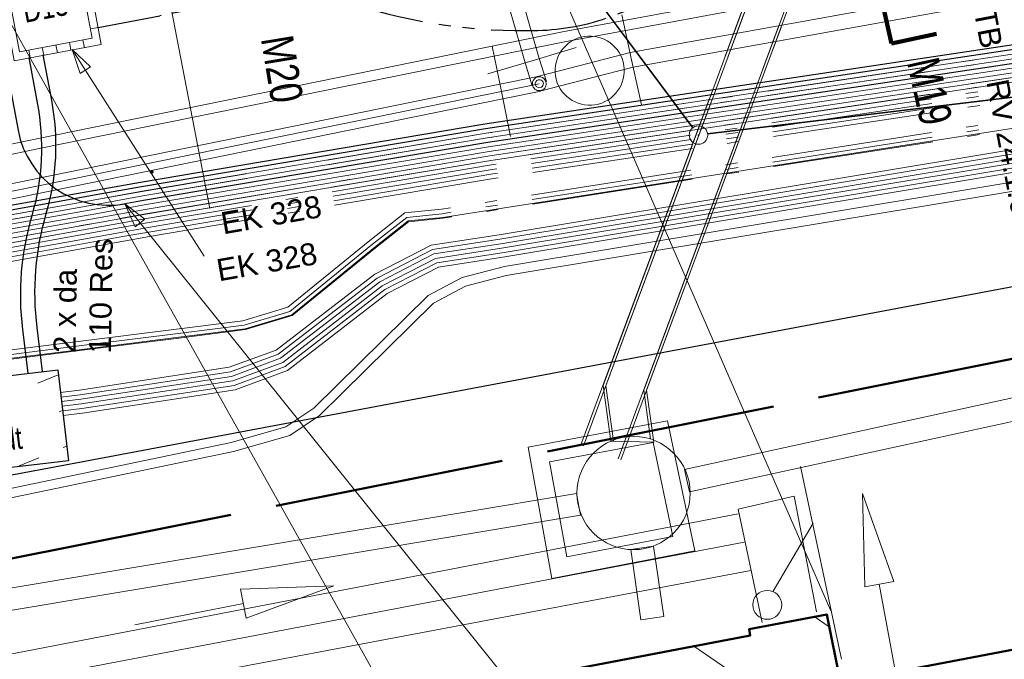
# Model space of a CAD drawing. Extents: x 3503739 to 3504470, y 5375172 to 5375561.
# Tile 78 of 142: x 3504199 to 3504210, y 5375381 to 5375388. Entities that reach past the tile are written whole.
import ezdxf

# ---------------------------------------------------------------- set-up
doc = ezdxf.new("R2010")
doc.units = 0
doc.header["$MEASUREMENT"] = 0
for name, pattern in [('139', [80, 25, -5, 5, -5, 5, -5, 25, -5]), ('202', [2.64, 1.75, -0.38, 0.13, -0.38]), ('211', [5, 3.75, -1.25]), ('237', [1.5, 0.75, -0.18, 0.13, -0.13, 0.13, -0.18]), ('33', [12, 4, -8]), ('38', [5.5, 4, -0.5, 0.5, -0.5]), ('4', [6, 2.5, -0.5, 2.5, -0.5])]:
    doc.linetypes.add(name, pattern=pattern)
for name, color, linetype in [('$_LISY_$_TMP', 7, 'Continuous'), ('1WB_LICHT_KSR', 7, 'Continuous'), ('4WB_BESTAND_1_BA', 7, 'Continuous'), ('4WB_DB-KANAL', 7, 'Continuous'), ('4WB_G_LEITUNG', 7, 'Continuous'), ('4WB_KANALISATION', 7, 'Continuous'), ('4WB_ST_SCHACHT', 7, 'Continuous'), ('4WB_WV_ABZWEIG', 7, 'Continuous'), ('4WB_WV_ARMATUR', 7, 'Continuous'), ('4WB_WV_HYDRANT', 7, 'Continuous'), ('4WB_WV_LEITUNG', 7, 'Continuous'), ('4WP_KANCAD', 7, 'Continuous'), ('_4WP_DB_KAB_ABBR', 7, 'Continuous'), ('_4WP_NEUEGRENZE', 7, 'Continuous'), ('_4WP_SCHNITTF_HR', 7, 'Continuous'), ('_4WP_STADT_FTT3', 7, 'Continuous'), ('_4WP_STADT_LSA', 7, 'Continuous'), ('_4WP_STADT_RESER', 7, 'Continuous'), ('_4WP_STADT_SCHAD', 7, 'Continuous'), ('_4WP_STADT_SCHAS', 7, 'Continuous'), ('_4WP_STADT_STROM', 7, 'Continuous'), ('_4WP_T_NET', 7, 'Continuous'), ('K_FLURSTUECKE', 7, 'Continuous'), ('K_GEBAEUDE', 7, 'Continuous'), ('K_GRENZEN', 7, 'Continuous'), ('K_GRENZEN-UNABGE', 7, 'Continuous'), ('PUNKTHOEHENATTDEF', 7, 'Continuous'), ('PUNKTNUMMERNATTDEF', 7, 'Continuous'), ('PUNKTSPEZIFIKATION', 7, 'Continuous'), ('ST_KABELQUERSCHN', 7, 'Continuous'), ('V_GEB_UDE', 7, 'Continuous'), ('V_MAUER-UNTEN', 7, 'Continuous'), ('V_TREPPE', 7, 'Continuous')]:
    doc.layers.add(name, color=color, linetype=linetype)
doc.styles.add('178', font='ARIAL.TTF', dxfattribs={"height": 0.24})
doc.styles.add('219', font='ARIAL.TTF', dxfattribs={"height": 0.24})
doc.styles.add('32', font='TXT', dxfattribs={"width": 0.8, "height": 0.25})
doc.styles.add('350', font='TXT', dxfattribs={"width": 0.8, "height": 0.24})
doc.styles.add('436', font='ARIAL.TTF', dxfattribs={"height": 0.24})
doc.styles.add('437', font='ARIAL.TTF', dxfattribs={"height": 0.24})
doc.styles.add('439', font='TXT', dxfattribs={"width": 0.8, "height": 0.35})

# ---------------------------------------------------------------- blocks, each defined once
blk = doc.blocks.new('_X18')
at = {"color": 7, "linetype": 'Continuous', "lineweight": 9}
for p, q in [((0, 0), (0, 0)), ((1.185, 0.086), (0.965, -0.006)), ((1.231, -0.301), (1.193, -0.317)), ((0.065, -0.379), (0.046, -0.387)), ((1.277, -0.688), (1.239, -0.704)), ((0.111, -0.766), (0.092, -0.774)), ((0.973, -0.815), (0.737, -0.912))]:
    blk.add_line(p, q, dxfattribs=at)
blk = doc.blocks.new('_X29')
at = {"color": 7, "linetype": 'Continuous', "lineweight": 9}
for p, q in [((0, 0), (0, 0)), ((1.185, 0.086), (0.965, -0.006)), ((1.231, -0.301), (1.193, -0.317)), ((0.065, -0.379), (0.046, -0.387)), ((1.277, -0.688), (1.239, -0.704)), ((0.111, -0.766), (0.092, -0.774)), ((0.973, -0.815), (0.737, -0.912))]:
    blk.add_line(p, q, dxfattribs=at)
blk = doc.blocks.new('_X50')
at = {"color": 252, "linetype": 'Continuous', "lineweight": 20}
for p, q in [((30.776, 20.965), (30.937, 20.855)), ((29.47, 20.644), (31.303, 19.396))]:
    blk.add_line(p, q, dxfattribs=at)
blk = doc.blocks.new('PUNKT')
blk.add_point((0, 0))
at = {"layer": 'PUNKTHOEHENATTDEF', "linetype": 'Continuous', "flags": 1}
blk.add_attdef('PUNKTHOEHE', (1, -0.5), '', height=0.8, dxfattribs=at)
at = {"layer": 'PUNKTNUMMERNATTDEF', "linetype": 'Continuous', "flags": 1}
blk.add_attdef('PUNKTNUMMER', (1, 0.5), '', height=0.8, dxfattribs=at)
at = {"layer": 'PUNKTSPEZIFIKATION', "linetype": 'Continuous', "flags": 1}
blk.add_attdef('PUNKTSPEZIFIKATION', (1, -1.5), '', height=0.8, dxfattribs=at)
blk = doc.blocks.new('1SWT-BESTAND')
at = {"color": 7, "linetype": 'Continuous', "lineweight": 9}
blk.add_lwpolyline([(0, 0), (1.458, 0.261), (10.434, -15.788), (18.668414, -14.31446)], dxfattribs=at)
blk = doc.blocks.new('QP_00130')
at = {"color": 7, "linetype": 'Continuous', "lineweight": 20}
for p, q in [((0, 0), (0.995203, 0.187538)), ((0, 0), (0.995203, 0.187538)), ((0, 0), (0.995203, 0.187538)), ((0.995203, 0.187538), (1.004035, -0.13234)), ((0.995203, 0.187538), (1.004035, -0.13234)), ((0.995203, 0.187538), (1.004035, -0.13234)), ((0, 0), (1.004035, -0.13234)), ((1.004035, -0.13234), (0, 0)), ((1.004035, -0.13234), (0, 0)), ((2.199162, 0.060717), (0.999619, 0.027599))]:
    blk.add_line(p, q, dxfattribs=at)
blk = doc.blocks.new('QP_00131')
at = {"color": 7, "linetype": 'Continuous', "lineweight": 20}
for p, q in [((-0.995203, 0.187538), (-1.004035, -0.13234)), ((-0.995203, 0.187538), (-1.004035, -0.13234)), ((-0.995203, 0.187538), (-1.004035, -0.13234)), ((0, 0), (-0.995203, 0.187538)), ((0, 0), (-0.995203, 0.187538)), ((0, 0), (-0.995203, 0.187538)), ((-2.199162, 0.060717), (-0.999619, 0.027599)), ((0, 0), (-1.004035, -0.13234)), ((-1.004035, -0.13234), (0, 0)), ((-1.004035, -0.13234), (0, 0))]:
    blk.add_line(p, q, dxfattribs=at)
blk = doc.blocks.new('0117E_SWX1')
at = {"color": 4, "linetype": 'Continuous', "lineweight": 13}
for points in [[(0, -1, -1), (0, 1)], [(-0.583333, 0, -1), (0.583333, 0)], [(0.583333, 0, -1), (-0.583333, 0)], [(0, 1, -1), (0, -1)]]:
    blk.add_lwpolyline(points, format="xyb", dxfattribs=at)
blk = doc.blocks.new('M_ARMATUR_SCHIEB')
at = {"color": 4, "linetype": 'Continuous', "lineweight": 20}
blk.add_lwpolyline([(0, 1), (0, 0), (0, -1)], dxfattribs=at)
blk = doc.blocks.new('WA_UNTERFL_AUFX2')
at = {"color": 4, "linetype": 'Continuous', "lineweight": 13}
for points in [[(0, -1, -1), (0, 1)], [(0, 1, -1), (0, -1)]]:
    blk.add_lwpolyline(points, format="xyb", dxfattribs=at)
blk = doc.blocks.new('ALG_00093')
at = {"color": 1, "linetype": 'Continuous', "lineweight": 9}
blk.add_lwpolyline([(0, 0), (0.3773, 0.09625), (0.3773, -0.09625), (0, 0)], dxfattribs=at)
blk = doc.blocks.new('10-VERMARKT')
at = {"color": 252, "linetype": 'Continuous', "lineweight": 20}
blk.add_circle((0, 0), 0.5, dxfattribs=at)
blk = doc.blocks.new('10-UNVERMARKT')
at = {"color": 255, "linetype": '33', "lineweight": 9}
blk.add_circle((0, 0), 0.0789, dxfattribs=at)
at = {"color": 252, "linetype": 'Continuous', "lineweight": 20}
blk.add_circle((0, 0), 0.0325, dxfattribs=at)

msp = doc.modelspace()

# ---------------------------------------------------------------- linework, layer by layer
at = {"layer": '1WB_LICHT_KSR', "color": 190, "linetype": 'Continuous', "lineweight": 30}
for points in [[(3504211.482, 5375387.747), (3504204.093, 5375386.637), (3504200.361, 5375386.007), (3504198.385, 5375385.654), (3504197.529, 5375385.502), (3504197.127, 5375385.403), (3504196.903, 5375385.267), (3504196.197, 5375384.767), (3504195.376, 5375384.2), (3504194.928, 5375384.114), (3504190.09, 5375383.252), (3504184.33, 5375382.312), (3504178.06, 5375381.347), (3504170.886, 5375379.997), (3504166.111, 5375379.267), (3504160.829, 5375378.367), (3504155.198, 5375377.077), (3504137.903, 5375373.707), (3504132.982, 5375372.797), (3504109.346, 5375368.287), (3504102.663, 5375366.987), (3504097.025, 5375367.877), (3504085.013, 5375369.557)], [(3504211.489, 5375387.698), (3504204.101, 5375386.588), (3504200.369, 5375385.958), (3504199.878, 5375385.87), (3504198.394, 5375385.605), (3504197.539, 5375385.453), (3504197.146, 5375385.356), (3504196.93, 5375385.225), (3504196.226, 5375384.726), (3504195.396, 5375384.153), (3504194.937, 5375384.065), (3504190.098, 5375383.203), (3504184.339, 5375382.263), (3504178.069, 5375381.298), (3504170.894, 5375379.948), (3504166.119, 5375379.218), (3504160.839, 5375378.318), (3504155.209, 5375377.028), (3504137.913, 5375373.658), (3504132.991, 5375372.748), (3504109.355, 5375368.238)]]:
    msp.add_lwpolyline(points, dxfattribs=at)
at = {"layer": '4WB_BESTAND_1_BA', "color": 7, "linetype": 'Continuous', "lineweight": 9}
for points in [[(3504199.491, 5375383.728), (3504199.697, 5375383.753), (3504201.322, 5375384), (3504201.83, 5375384.186), (3504202.9, 5375385.011), (3504203.51, 5375385.326), (3504204.249, 5375385.439), (3504211.54, 5375386.65), (3504217.338, 5375387.455), (3504222.071, 5375388.178), (3504230.575, 5375389.76), (3504235.795, 5375390.455), (3504241.871, 5375391.087), (3504249.888, 5375391.219), (3504250.343, 5375391.227), (3504252.834, 5375391.496), (3504255.485, 5375391.914), (3504256.072, 5375392.009), (3504266.189, 5375393.759), (3504272.259, 5375394.779), (3504278.59, 5375395.87), (3504290.084, 5375397.802), (3504290.103, 5375397.804)], [(3504290.109, 5375397.754), (3504290.091, 5375397.752), (3504278.598, 5375395.821), (3504272.267, 5375394.73), (3504266.197, 5375393.71), (3504256.081, 5375391.96), (3504255.493, 5375391.865), (3504252.841, 5375391.446), (3504250.346, 5375391.177), (3504249.889, 5375391.169), (3504241.874, 5375391.037), (3504235.801, 5375390.405), (3504230.583, 5375389.711), (3504222.08, 5375388.129), (3504217.345, 5375387.405), (3504211.548, 5375386.601), (3504204.257, 5375385.39), (3504203.526, 5375385.278), (3504202.927, 5375384.969), (3504201.854, 5375384.142), (3504201.335, 5375383.951), (3504199.704, 5375383.703), (3504199.497, 5375383.678)], [(3504199.503, 5375383.628), (3504199.711, 5375383.653), (3504201.348, 5375383.902), (3504201.878, 5375384.098), (3504202.954, 5375384.927), (3504203.542, 5375385.23), (3504204.265, 5375385.341), (3504211.556, 5375386.552), (3504217.352, 5375387.355), (3504222.089, 5375388.08), (3504230.591, 5375389.662), (3504235.807, 5375390.355), (3504241.877, 5375390.987), (3504249.89, 5375391.119), (3504250.349, 5375391.127), (3504252.848, 5375391.396), (3504255.501, 5375391.816), (3504256.09, 5375391.911), (3504266.205, 5375393.661), (3504272.275, 5375394.681), (3504278.606, 5375395.772), (3504290.098, 5375397.702), (3504290.115, 5375397.704)], [(3504199.509, 5375383.578), (3504199.718, 5375383.603), (3504201.361, 5375383.853), (3504201.903, 5375384.054), (3504202.981, 5375384.885), (3504203.558, 5375385.182), (3504204.273, 5375385.292), (3504211.564, 5375386.503), (3504217.359, 5375387.305), (3504222.098, 5375388.031), (3504230.599, 5375389.613), (3504235.813, 5375390.305), (3504241.88, 5375390.937), (3504249.891, 5375391.069), (3504250.352, 5375391.077), (3504252.855, 5375391.346), (3504255.509, 5375391.767), (3504256.099, 5375391.862), (3504266.213, 5375393.612), (3504272.283, 5375394.632), (3504278.614, 5375395.723), (3504290.105, 5375397.652), (3504290.121, 5375397.654)], [(3504290.127, 5375397.604), (3504290.112, 5375397.603), (3504278.622, 5375395.674), (3504272.291, 5375394.583), (3504266.221, 5375393.563), (3504256.108, 5375391.813), (3504255.517, 5375391.718), (3504252.862, 5375391.296), (3504250.355, 5375391.027), (3504249.892, 5375391.019), (3504241.883, 5375390.887), (3504235.819, 5375390.255), (3504230.607, 5375389.564), (3504222.107, 5375387.982), (3504217.366, 5375387.255), (3504211.572, 5375386.454), (3504204.281, 5375385.243), (3504203.574, 5375385.134), (3504203.008, 5375384.843), (3504201.928, 5375384.01), (3504201.374, 5375383.804), (3504199.725, 5375383.553), (3504199.515, 5375383.528)], [(3504290.13, 5375397.554), (3504290.118, 5375397.553), (3504278.63, 5375395.625), (3504272.299, 5375394.534), (3504266.229, 5375393.514), (3504256.117, 5375391.764), (3504255.525, 5375391.669), (3504252.869, 5375391.246), (3504250.358, 5375390.977), (3504249.893, 5375390.969), (3504241.886, 5375390.837), (3504235.825, 5375390.205), (3504230.615, 5375389.515), (3504222.116, 5375387.933), (3504217.373, 5375387.205), (3504211.58, 5375386.405), (3504204.289, 5375385.194), (3504203.59, 5375385.086), (3504203.035, 5375384.801), (3504201.953, 5375383.966), (3504201.387, 5375383.755), (3504199.732, 5375383.503), (3504199.521, 5375383.478)], [(3504211.595, 5375386.306), (3504204.305, 5375385.095), (3504203.848, 5375384.973), (3504203.478, 5375384.778), (3504202.238, 5375383.556), (3504201.936, 5375383.353), (3504201.343, 5375383.185), (3504198.618, 5375382.616), (3504197.817, 5375382.544), (3504195.766, 5375382.357), (3504194.823, 5375382.347), (3504191.717, 5375382.019), (3504190.461, 5375381.861), (3504184.558, 5375380.901), (3504178.645, 5375379.821)], [(3504211.61, 5375386.207), (3504204.326, 5375384.997), (3504203.885, 5375384.879), (3504203.538, 5375384.696), (3504202.302, 5375383.478), (3504201.979, 5375383.261), (3504201.367, 5375383.088), (3504198.638, 5375382.518), (3504197.826, 5375382.444), (3504195.771, 5375382.257), (3504194.829, 5375382.247), (3504191.727, 5375381.92), (3504190.469, 5375381.812), (3504184.567, 5375380.852), (3504178.654, 5375379.772)], [(3504198.283, 5375383.833), (3504199.462, 5375383.973), (3504199.579, 5375382.987), (3504198.4, 5375382.847), (3504198.283, 5375383.833)]]:
    msp.add_lwpolyline(points, dxfattribs=at)
at = {"layer": '4WB_BESTAND_1_BA', "color": 116, "linetype": 'Continuous', "lineweight": 9}
for points in [[(3504109.363, 5375368.189), (3504133, 5375372.699), (3504137.924, 5375373.609), (3504155.221, 5375376.979), (3504160.896, 5375378.277), (3504166.127, 5375379.17), (3504170.901, 5375379.9), (3504178.079, 5375381.25), (3504184.35, 5375382.215), (3504190.105, 5375383.155), (3504194.946, 5375384.016), (3504195.417, 5375384.106), (3504196.256, 5375384.685), (3504196.956, 5375385.183), (3504197.164, 5375385.308), (3504197.548, 5375385.404), (3504198.403, 5375385.556), (3504199.887, 5375385.821), (3504200.376, 5375385.91), (3504204.109, 5375386.54), (3504211.496, 5375387.65)], [(3504109.372, 5375368.14), (3504133.009, 5375372.65), (3504137.934, 5375373.56), (3504155.232, 5375376.93), (3504160.859, 5375378.22), (3504166.135, 5375379.121), (3504170.909, 5375379.851), (3504178.088, 5375381.201), (3504184.359, 5375382.166), (3504190.113, 5375383.106), (3504194.955, 5375383.967), (3504195.437, 5375384.059), (3504196.285, 5375384.644), (3504196.983, 5375385.141), (3504197.183, 5375385.261), (3504197.558, 5375385.355), (3504198.412, 5375385.507), (3504199.896, 5375385.772), (3504200.384, 5375385.861), (3504204.117, 5375386.491), (3504211.503, 5375387.601)], [(3504211.524, 5375387.452), (3504204.141, 5375386.342), (3504200.41, 5375385.712), (3504199.923, 5375385.625), (3504198.439, 5375385.36), (3504197.59, 5375385.208), (3504197.242, 5375385.122), (3504197.066, 5375385.015), (3504196.37, 5375384.521), (3504195.495, 5375383.918), (3504194.982, 5375383.82), (3504190.139, 5375382.957), (3504184.382, 5375382.017), (3504178.113, 5375381.052), (3504170.935, 5375379.702), (3504166.159, 5375378.972), (3504160.936, 5375378.081), (3504155.263, 5375376.783), (3504137.962, 5375373.413), (3504133.036, 5375372.503), (3504109.401, 5375367.993)], [(3504161.956, 5375382.533), (3504162.606, 5375378.965), (3504162.825, 5375378.658), (3504163.163, 5375378.562), (3504166.143, 5375379.072), (3504170.917, 5375379.802), (3504178.097, 5375381.152), (3504184.368, 5375382.117), (3504190.121, 5375383.057), (3504194.964, 5375383.918), (3504195.457, 5375384.012), (3504196.314, 5375384.603), (3504197.01, 5375385.099), (3504197.202, 5375385.214), (3504197.568, 5375385.306), (3504198.421, 5375385.458), (3504199.905, 5375385.723), (3504200.392, 5375385.812), (3504204.125, 5375386.442), (3504211.51, 5375387.552)], [(3504211.531, 5375387.403), (3504204.149, 5375386.293), (3504200.418, 5375385.663), (3504199.932, 5375385.576), (3504198.448, 5375385.311), (3504197.6, 5375385.159), (3504197.261, 5375385.075), (3504197.093, 5375384.973), (3504196.399, 5375384.48), (3504195.515, 5375383.871), (3504194.991, 5375383.771), (3504190.147, 5375382.908), (3504184.391, 5375381.968), (3504178.122, 5375381.003), (3504170.943, 5375379.653), (3504166.167, 5375378.923), (3504160.899, 5375378.024), (3504155.274, 5375376.734), (3504137.972, 5375373.364), (3504133.045, 5375372.454), (3504109.41, 5375367.944)], [(3504211.538, 5375387.354), (3504204.157, 5375386.244), (3504200.426, 5375385.614), (3504199.941, 5375385.527), (3504198.457, 5375385.262), (3504197.61, 5375385.11), (3504197.28, 5375385.028), (3504197.12, 5375384.931), (3504196.428, 5375384.439), (3504195.535, 5375383.824), (3504195, 5375383.722), (3504190.155, 5375382.859), (3504184.4, 5375381.919), (3504178.131, 5375380.954), (3504170.951, 5375379.604), (3504166.175, 5375378.874), (3504163.153, 5375378.358), (3504162.703, 5375378.484), (3504162.418, 5375378.885), (3504161.76, 5375382.497), (3504161.956, 5375382.533)]]:
    msp.add_lwpolyline(points, dxfattribs=at)
at = {"layer": '4WB_BESTAND_1_BA', "color": 250, "linetype": '202', "lineweight": 20}
for points in [[(3504211.496, 5375387.649), (3504204.109, 5375386.539), (3504200.377, 5375385.909), (3504199.887, 5375385.821), (3504198.403, 5375385.556), (3504197.549, 5375385.404), (3504197.165, 5375385.309), (3504196.957, 5375385.183), (3504196.255, 5375384.685), (3504195.416, 5375384.106), (3504194.946, 5375384.016), (3504190.106, 5375383.154), (3504184.348, 5375382.214), (3504178.078, 5375381.249), (3504170.902, 5375379.899), (3504166.127, 5375379.169), (3504160.849, 5375378.269), (3504155.22, 5375376.979), (3504137.923, 5375373.609), (3504133, 5375372.699), (3504109.364, 5375368.189)], [(3504211.503, 5375387.6), (3504204.117, 5375386.49), (3504200.385, 5375385.86), (3504199.896, 5375385.772), (3504198.412, 5375385.507), (3504197.559, 5375385.355), (3504197.184, 5375385.262), (3504196.984, 5375385.141), (3504196.284, 5375384.644), (3504195.436, 5375384.059), (3504194.955, 5375383.967), (3504190.114, 5375383.105), (3504184.357, 5375382.165), (3504178.087, 5375381.2), (3504170.91, 5375379.85), (3504166.135, 5375379.12), (3504160.859, 5375378.22), (3504155.231, 5375376.93), (3504137.933, 5375373.56), (3504133.009, 5375372.65), (3504109.373, 5375368.14)], [(3504211.538, 5375387.355), (3504204.157, 5375386.245), (3504200.425, 5375385.615), (3504200.143, 5375385.565), (3504197.617, 5375385.111), (3504197.216, 5375384.87), (3504196.525, 5375384.261), (3504195.546, 5375383.72), (3504190.17, 5375382.762), (3504184.42, 5375381.822), (3504178.15, 5375380.857), (3504170.968, 5375379.507), (3504166.196, 5375378.777), (3504155.292, 5375376.636), (3504137.993, 5375373.266), (3504133.063, 5375372.356), (3504109.427, 5375367.846), (3504109.133, 5375367.787), (3504102.672, 5375366.528), (3504096.962, 5375367.436), (3504084.95, 5375369.107)], [(3504084.957, 5375369.157), (3504096.969, 5375367.485), (3504102.671, 5375366.579), (3504109.123, 5375367.836), (3504109.418, 5375367.895), (3504133.054, 5375372.405), (3504137.983, 5375373.315), (3504155.282, 5375376.685), (3504166.187, 5375378.826), (3504170.96, 5375379.556), (3504178.141, 5375380.906), (3504184.411, 5375381.871), (3504190.162, 5375382.811), (3504195.529, 5375383.768), (3504196.496, 5375384.302), (3504197.186, 5375384.911), (3504197.599, 5375385.159), (3504200.134, 5375385.614), (3504200.417, 5375385.664), (3504204.149, 5375386.294), (3504211.531, 5375387.404)], [(3504211.552, 5375387.257), (3504204.173, 5375386.147), (3504200.441, 5375385.517), (3504200.166, 5375385.468), (3504197.653, 5375385.015), (3504197.276, 5375384.788), (3504196.583, 5375384.179), (3504195.58, 5375383.624), (3504190.186, 5375382.664), (3504184.438, 5375381.724), (3504178.168, 5375380.759), (3504170.984, 5375379.409), (3504166.214, 5375378.679), (3504155.312, 5375376.538), (3504138.013, 5375373.168), (3504133.081, 5375372.258), (3504109.445, 5375367.748), (3504109.153, 5375367.689), (3504102.674, 5375366.426), (3504096.948, 5375367.338), (3504084.936, 5375369.007)], [(3504211.545, 5375387.306), (3504204.165, 5375386.196), (3504200.433, 5375385.566), (3504200.151, 5375385.516), (3504197.635, 5375385.063), (3504197.246, 5375384.829), (3504196.554, 5375384.22), (3504195.563, 5375383.672), (3504190.178, 5375382.713), (3504184.429, 5375381.773), (3504178.159, 5375380.808), (3504170.976, 5375379.458), (3504166.205, 5375378.728), (3504155.302, 5375376.587), (3504138.003, 5375373.217), (3504133.072, 5375372.307), (3504109.436, 5375367.797), (3504109.143, 5375367.738), (3504102.673, 5375366.477), (3504096.955, 5375367.387), (3504084.943, 5375369.057)], [(3504211.566, 5375387.159), (3504204.189, 5375386.049), (3504200.457, 5375385.419), (3504197.689, 5375384.919), (3504197.336, 5375384.706), (3504196.641, 5375384.097), (3504195.614, 5375383.528), (3504190.202, 5375382.566), (3504184.456, 5375381.626), (3504178.186, 5375380.661), (3504171, 5375379.311), (3504166.232, 5375378.581), (3504155.332, 5375376.44), (3504138.033, 5375373.07), (3504133.099, 5375372.16), (3504109.463, 5375367.65), (3504109.173, 5375367.591), (3504102.676, 5375366.324), (3504096.934, 5375367.24), (3504084.922, 5375368.907)], [(3504211.559, 5375387.208), (3504204.181, 5375386.098), (3504200.449, 5375385.468), (3504200.169, 5375385.418), (3504197.671, 5375384.967), (3504197.306, 5375384.747), (3504196.612, 5375384.138), (3504195.597, 5375383.576), (3504190.194, 5375382.615), (3504184.447, 5375381.675), (3504178.177, 5375380.71), (3504170.992, 5375379.36), (3504166.223, 5375378.63), (3504155.322, 5375376.489), (3504138.023, 5375373.119), (3504133.09, 5375372.209), (3504109.454, 5375367.699), (3504109.163, 5375367.64), (3504102.675, 5375366.375), (3504096.941, 5375367.289), (3504084.929, 5375368.957)], [(3504211.545, 5375386.954), (3504203.624, 5375385.716), (3504203.227, 5375385.676), (3504202.845, 5375385.376), (3504201.956, 5375384.652), (3504201.468, 5375384.505), (3504199.8, 5375384.296), (3504198.124, 5375384.086), (3504196.005, 5375383.547), (3504190.21, 5375382.517), (3504184.465, 5375381.577), (3504178.225, 5375380.436), (3504175.148, 5375379.841), (3504166.164, 5375378.301), (3504155.406, 5375376.141), (3504138.075, 5375372.845), (3504137.172, 5375372.678), (3504133.64, 5375372.019), (3504122.158, 5375369.841), (3504109.501, 5375367.447), (3504107.907, 5375367.141), (3504102.752, 5375366.161), (3504096.537, 5375367.076), (3504085.429, 5375368.676)], [(3504211.56, 5375386.855), (3504203.637, 5375385.617), (3504203.266, 5375385.579), (3504202.907, 5375385.298), (3504202.004, 5375384.562), (3504201.497, 5375384.409), (3504200.804, 5375384.32), (3504199.812, 5375384.196), (3504198.142, 5375383.988), (3504196.027, 5375383.449), (3504190.226, 5375382.419), (3504184.483, 5375381.479), (3504178.243, 5375380.338), (3504175.166, 5375379.743), (3504166.182, 5375378.203), (3504155.426, 5375376.043), (3504138.093, 5375372.747), (3504137.19, 5375372.58), (3504133.658, 5375371.921), (3504122.176, 5375369.743), (3504109.519, 5375367.349), (3504107.925, 5375367.043), (3504105.683, 5375366.616)], [(3504211.553, 5375386.904), (3504203.631, 5375385.667), (3504203.247, 5375385.627), (3504202.876, 5375385.337), (3504201.98, 5375384.607), (3504201.483, 5375384.457), (3504200.798, 5375384.37), (3504199.806, 5375384.246), (3504198.133, 5375384.037), (3504196.016, 5375383.498), (3504190.218, 5375382.468), (3504184.474, 5375381.528), (3504178.234, 5375380.387), (3504175.157, 5375379.792), (3504166.173, 5375378.252), (3504155.416, 5375376.092), (3504138.084, 5375372.796), (3504137.181, 5375372.629), (3504133.649, 5375371.97), (3504122.167, 5375369.792)]]:
    msp.add_lwpolyline(points, dxfattribs=at)
at = {"layer": '4WB_BESTAND_1_BA', "color": 251, "linetype": 'Continuous', "lineweight": 9}
for points in [[(3504211.51, 5375387.551), (3504204.125, 5375386.441), (3504200.393, 5375385.811), (3504199.905, 5375385.723), (3504198.421, 5375385.458), (3504197.569, 5375385.306), (3504197.203, 5375385.215), (3504197.011, 5375385.099), (3504196.313, 5375384.603), (3504195.456, 5375384.012), (3504194.964, 5375383.918), (3504190.122, 5375383.056), (3504184.366, 5375382.116), (3504178.096, 5375381.151), (3504170.918, 5375379.801), (3504166.143, 5375379.071), (3504160.916, 5375378.179), (3504155.242, 5375376.881), (3504137.943, 5375373.511), (3504133.018, 5375372.601), (3504109.382, 5375368.091)], [(3504211.517, 5375387.502), (3504204.133, 5375386.392), (3504200.401, 5375385.762), (3504199.914, 5375385.674), (3504198.43, 5375385.409), (3504197.579, 5375385.257), (3504197.222, 5375385.168), (3504197.038, 5375385.057), (3504196.342, 5375384.562), (3504195.476, 5375383.965), (3504194.973, 5375383.869), (3504190.13, 5375383.007), (3504184.375, 5375382.067), (3504178.105, 5375381.102), (3504170.926, 5375379.752), (3504166.151, 5375379.022), (3504160.879, 5375378.122), (3504155.253, 5375376.832), (3504137.953, 5375373.462), (3504133.027, 5375372.552), (3504109.391, 5375368.042)], [(3504161.858, 5375382.515), (3504162.512, 5375378.925), (3504162.764, 5375378.571), (3504163.158, 5375378.46), (3504166.159, 5375378.973), (3504170.934, 5375379.703), (3504178.114, 5375381.053), (3504184.384, 5375382.018), (3504190.138, 5375382.958), (3504194.982, 5375383.82), (3504195.496, 5375383.918), (3504196.371, 5375384.521), (3504197.065, 5375385.015), (3504197.241, 5375385.121), (3504197.589, 5375385.208), (3504198.439, 5375385.36), (3504199.923, 5375385.625), (3504200.409, 5375385.713), (3504204.141, 5375386.343), (3504211.524, 5375387.453)]]:
    msp.add_lwpolyline(points, dxfattribs=at)
at = {"layer": '4WB_BESTAND_1_BA', "color": 35, "linetype": 'Continuous', "lineweight": 9}
msp.add_lwpolyline([(3504211.559, 5375386.865), (3504203.637, 5375385.627), (3504203.262, 5375385.59), (3504202.9, 5375385.305), (3504202, 5375384.571), (3504201.495, 5375384.418), (3504200.804, 5375384.33), (3504199.81, 5375384.206), (3504198.141, 5375383.997), (3504196.025, 5375383.458), (3504190.223, 5375382.428), (3504184.48, 5375381.488), (3504178.242, 5375380.347), (3504175.165, 5375379.752), (3504166.181, 5375378.212), (3504155.424, 5375376.052), (3504138.092, 5375372.756), (3504137.189, 5375372.589), (3504133.657, 5375371.93), (3504122.175, 5375369.752)], dxfattribs=at)
at = {"layer": '4WB_BESTAND_1_BA', "color": 7, "linetype": 'Continuous', "lineweight": 30}
msp.add_lwpolyline([(3504198.283, 5375383.833), (3504199.462, 5375383.973), (3504199.579, 5375382.987), (3504198.4, 5375382.847), (3504198.283, 5375383.833)], dxfattribs=at)
at = {"layer": '4WB_DB-KANAL', "color": 7, "linetype": 'Continuous', "lineweight": 20}
for p, q in [((3504206.258, 5375382.893), (3504229.684, 5375388.012)), ((3504206.311, 5375382.649), (3504229.734, 5375387.767)), ((3504207.962, 5375380.834), (3504207.516, 5375382.923)), ((3504170.83, 5375376.911), (3504205.089, 5375382.63)), ((3504170.869, 5375376.676), (3504205.129, 5375382.395)), ((3504207.219, 5375381.57), (3504207.652, 5375382.31)), ((3504205.675, 5375382.025), (3504205.784, 5375381.26)), ((3504205.924, 5375382.061), (3504206.033, 5375381.296))]:
    msp.add_line(p, q, dxfattribs=at)
at = {"layer": '4WB_DB-KANAL', "color": 7, "linetype": 'Continuous', "lineweight": 9}
for p, q in [((3504206.258, 5375382.893), (3504206.311, 5375382.649)), ((3504205.129, 5375382.395), (3504205.089, 5375382.63)), ((3504205.924, 5375382.061), (3504205.675, 5375382.025)), ((3504205.784, 5375381.26), (3504206.033, 5375381.296))]:
    msp.add_line(p, q, dxfattribs=at)
at = {"layer": '4WB_DB-KANAL', "color": 7, "linetype": 'Continuous', "lineweight": 20}
for centre, radius in [((3504205.706, 5375382.636), 0.614), ((3504207.156, 5375381.423), 0.157)]:
    msp.add_circle(centre, radius, dxfattribs=at)
at = {"layer": '4WB_G_LEITUNG', "color": 6, "linetype": 'Continuous', "lineweight": 20}
for points in [[(3504246.974, 5375392.842), (3504246.699, 5375392.832), (3504242.119, 5375392.652), (3504234.771, 5375392.232), (3504230.382, 5375391.911), (3504223.206, 5375390.27), (3504222.992, 5375390.221), (3504211.033, 5375388.771), (3504204.936, 5375387.641), (3504199.237, 5375386.48), (3504187.555, 5375384.021), (3504175.855, 5375381.951), (3504164.039, 5375379.701), (3504152.23, 5375377.371), (3504140.423, 5375375.161), (3504134.932, 5375373.991), (3504133.701, 5375373.851), (3504132.546, 5375373.671), (3504120.984, 5375371.601), (3504109.253, 5375369.351), (3504103.161, 5375368.172), (3504097.397, 5375368.821), (3504085.494, 5375370.661)], [(3504085.477, 5375370.552), (3504097.382, 5375368.712), (3504103.166, 5375368.061), (3504109.274, 5375369.243), (3504121.004, 5375371.493), (3504132.565, 5375373.562), (3504133.716, 5375373.742), (3504134.949, 5375373.882), (3504140.444, 5375375.053), (3504152.251, 5375377.263), (3504164.06, 5375379.593), (3504175.875, 5375381.843), (3504187.576, 5375383.913), (3504199.26, 5375386.373), (3504204.957, 5375387.533), (3504211.05, 5375388.662), (3504223.011, 5375390.112), (3504223.231, 5375390.163), (3504230.399, 5375391.802), (3504234.778, 5375392.122), (3504242.124, 5375392.542), (3504246.704, 5375392.722), (3504246.978, 5375392.732)]]:
    msp.add_lwpolyline(points, dxfattribs=at)
at = {"layer": '4WB_KANALISATION', "color": 7, "linetype": 'Continuous', "lineweight": 9}
msp.add_line((3504205.925, 5375383.187), (3504205.459, 5375383.198), dxfattribs=at)
at = {"layer": '4WB_KANALISATION', "color": 7, "linetype": '139', "lineweight": 13}
for points in [[(3504205.459, 5375383.198), (3504205.375, 5375383.802), (3504207.281, 5375388.945)], [(3504205.489, 5375383.202), (3504205.406, 5375383.799), (3504207.307, 5375388.929)], [(3504205.89, 5375383.221), (3504205.816, 5375383.754), (3504207.682, 5375388.79)], [(3504205.925, 5375383.187), (3504205.847, 5375383.751), (3504207.712, 5375388.786)]]:
    msp.add_lwpolyline(points, dxfattribs=at)
at = {"layer": '4WB_ST_SCHACHT', "color": 7, "linetype": 'Continuous', "lineweight": 9}
msp.add_lwpolyline([(3504198.283, 5375383.833), (3504199.462, 5375383.973), (3504199.579, 5375382.987), (3504198.4, 5375382.847), (3504198.283, 5375383.833)], dxfattribs=at)
msp.add_lwpolyline([(3504198.283, 5375383.833), (3504199.462, 5375383.973), (3504199.579, 5375382.987), (3504198.4, 5375382.847), (3504198.283, 5375383.833)], dxfattribs=at)
at = {"layer": '4WB_WV_LEITUNG', "color": 4, "linetype": 'Continuous', "lineweight": 20}
for points in [[(3504204.761, 5375387.1), (3504204.683, 5375387.35), (3504204.077, 5375389.462), (3504203.933, 5375390.034), (3504202.089, 5375399.462), (3504202.01, 5375399.447), (3504202.01, 5375399.447), (3504201.932, 5375399.431), (3504203.776, 5375389.999), (3504203.922, 5375389.421), (3504204.53, 5375387.304), (3504204.608, 5375387.053)], [(3504246.932, 5375392.567), (3504242.11, 5375392.307), (3504234.963, 5375391.956), (3504230.461, 5375391.626), (3504223.287, 5375390.015), (3504222.861, 5375389.959), (3504211.316, 5375388.436), (3504205.668, 5375387.415), (3504205.21, 5375387.296), (3504204.664, 5375387.154)], [(3504246.941, 5375392.407), (3504242.119, 5375392.147), (3504234.972, 5375391.797), (3504230.484, 5375391.467), (3504223.315, 5375389.858), (3504222.882, 5375389.8), (3504211.341, 5375388.278), (3504205.703, 5375387.258), (3504205.251, 5375387.141), (3504204.705, 5375386.999)], [(3504162.836, 5375379.175), (3504175.086, 5375381.425), (3504186.881, 5375383.595), (3504198.633, 5375385.925), (3504204.257, 5375387.071), (3504204.668, 5375387.155)], [(3504204.684, 5375387.077), (3504204.273, 5375386.993), (3504198.648, 5375385.847), (3504186.896, 5375383.517), (3504175.1, 5375381.347), (3504162.85, 5375379.097)], [(3504162.865, 5375379.018), (3504175.115, 5375381.268), (3504186.911, 5375383.438), (3504198.664, 5375385.768), (3504204.289, 5375386.914), (3504204.7, 5375386.998)]]:
    msp.add_lwpolyline(points, dxfattribs=at)
at = {"layer": '4WP_KANCAD', "color": 7, "linetype": '38', "lineweight": 13}
for p, q in [((3504205.136, 5375383.158), (3504207.281, 5375388.945)), ((3504205.164, 5375383.147), (3504207.307, 5375388.929)), ((3504205.54, 5375383.009), (3504207.682, 5375388.79)), ((3504205.568, 5375382.998), (3504207.712, 5375388.786))]:
    msp.add_line(p, q, dxfattribs=at)
at = {"layer": '4WP_KANCAD', "color": 7, "linetype": 'Continuous', "lineweight": 13}
msp.add_lwpolyline([(3504206.37, 5375382.008), (3504204.82, 5375381.709), (3504204.564, 5375383.133), (3504206.074, 5375383.419), (3504206.37, 5375382.008)], dxfattribs=at)
msp.add_polyline3d([(3504206.133, 5375382.166, 320.041), (3504204.981, 5375381.944, 320.032), (3504204.796, 5375382.973, 319.977), (3504205.919, 5375383.186, 319.9), (3504206.133, 5375382.166, 320.041)], dxfattribs=at)
at = {"layer": '_4WP_DB_KAB_ABBR', "color": 30, "linetype": 'Continuous', "lineweight": 30}
msp.add_lwpolyline([(3504420.495, 5375403.732), (3504413.655, 5375409.988), (3504406.374, 5375416.834), (3504397.001, 5375418.41), (3504393.783, 5375418.578), (3504390.83, 5375418.449), (3504388.983, 5375418.2), (3504379.708, 5375416.47), (3504376.134, 5375415.794), (3504359.728, 5375412.447), (3504332.005, 5375407.355), (3504301.486, 5375401.403), (3504264.232, 5375394.56), (3504239.291, 5375390.439), (3504216.767, 5375386.186), (3504199.66, 5375382.96), (3504171.801, 5375377.8)], dxfattribs=at)
at = {"layer": '_4WP_NEUEGRENZE', "color": 7, "linetype": '4', "lineweight": 50}
msp.add_lwpolyline([(3504100.614, 5375362.972), (3504146.062, 5375371.536), (3504145.468, 5375374.709), (3504168.883, 5375379.145), (3504169.469, 5375376.032), (3504232.869, 5375388.699), (3504233.364, 5375386.05), (3504241.5, 5375387.58), (3504267.489, 5375392.467), (3504286.796, 5375396.097), (3504304.757, 5375399.475), (3504315.022, 5375401.405)], dxfattribs=at)
at = {"layer": '_4WP_SCHNITTF_HR', "color": 92, "linetype": '211', "lineweight": 100}
msp.add_lwpolyline([(3504208.99, 5375387.619), (3504208.502, 5375387.512), (3504208.152, 5375389.101)], dxfattribs=at)
at = {"layer": '_4WP_STADT_LSA', "color": 7, "linetype": '237', "lineweight": 30}
msp.add_lwpolyline([(3504199.9, 5375387.687), (3504200.57, 5375387.815, -0.011995), (3504201.757, 5375388.012, -0.112194), (3504202.69, 5375387.935, 0.083263), (3504204.669, 5375387.655, 0.082168), (3504205.465, 5375387.808, -0.041619), (3504206.254, 5375388.027, 0.002903), (3504208.144, 5375388.397, 0.028853), (3504208.396, 5375388.463, -0.020863), (3504210.599, 5375389.079), (3504224.003, 5375392.231), (3504225.516, 5375392.511), (3504226.502, 5375392.683)], format="xyb", dxfattribs=at)
at = {"layer": '_4WP_STADT_RESER', "color": 7, "linetype": 'Continuous', "lineweight": 30}
for points in [[(3504199.147, 5375387.361), (3504199.24, 5375386.87, -0.11863), (3504199.18, 5375385.643, 0.102604), (3504199.08, 5375384.411), (3504199.08, 5375384.411), (3504199.139, 5375383.935)], [(3504199.298, 5375383.955), (3504199.239, 5375384.431, -0.102152), (3504199.338, 5375385.668, 0.118177), (3504199.397, 5375386.9), (3504199.304, 5375387.391)]]:
    msp.add_lwpolyline(points, format="xyb", dxfattribs=at)
at = {"layer": '_4WP_STADT_SCHAD', "color": 7, "linetype": 'Continuous', "lineweight": 20}
for p, q in [((3504199.816, 5375387.672), (3504199.899, 5375387.687)), ((3504199.31, 5375387.386), (3504199.294, 5375387.471)), ((3504199.458, 5375387.413), (3504199.442, 5375387.499)), ((3504199.605, 5375387.44), (3504199.589, 5375387.527)), ((3504199.753, 5375387.468), (3504199.736, 5375387.555)), ((3504199.163, 5375387.359), (3504199.147, 5375387.443))]:
    msp.add_line(p, q, dxfattribs=at)
at = {"layer": '_4WP_STADT_SCHAD', "color": 1, "linetype": 'Continuous', "lineweight": 13}
msp.add_line((3504199.619, 5375387.447), (3504201.051, 5375385.207), dxfattribs=at)
at = {"layer": '_4WP_STADT_SCHAD', "color": 7, "linetype": 'Continuous', "lineweight": 20}
for points in [[(3504198.988, 5375387.326, 0), (3504199.932, 5375387.501, 0), (3504199.758, 5375388.445, 0), (3504198.814, 5375388.27, 0), (3504198.988, 5375387.326, 0)], [(3504198.9, 5375388.21, 0), (3504199.049, 5375387.424, 0), (3504199.835, 5375387.573, 0), (3504199.686, 5375388.359, 0), (3504198.9, 5375388.21, 0)]]:
    msp.add_polyline3d(points, dxfattribs=at)
at = {"layer": '_4WP_STADT_SCHAS', "color": 1, "linetype": 'Continuous', "lineweight": 13}
msp.add_line((3504200.552, 5375388.627), (3504201.11, 5375385.722), dxfattribs=at)
at = {"layer": '_4WP_T_NET', "color": 1, "linetype": 'Continuous', "lineweight": 13}
msp.add_line((3504200.19, 5375385.773), (3504205.414, 5375379.268), dxfattribs=at)
at = {"layer": '_4WP_T_NET', "color": 32, "linetype": 'Continuous', "lineweight": 30}
msp.add_lwpolyline([(3504196.168, 5375417.783), (3504199.813, 5375399.679, 0.028652), (3504199.98, 5375399.04, -0.02865), (3504200.148, 5375398.4), (3504200.274, 5375397.773, 0.018975), (3504200.392, 5375397.285, -0.057543), (3504200.471, 5375396.792, -0.053117), (3504200.39, 5375395.48), (3504200.157, 5375394.099, -0.048914), (3504200.018, 5375393.585), (3504199.374, 5375391.891, 0.029582), (3504199.25, 5375391.494), (3504198.891, 5375390.057, 0.044142), (3504198.72, 5375388.97, 0.063927), (3504198.785, 5375387.877), (3504199.032, 5375386.572, 0.411162), (3504200.19, 5375385.773)], format="xyb", dxfattribs=at)
at = {"layer": 'K_FLURSTUECKE', "color": 252, "linetype": 'Continuous', "lineweight": 30}
for p, q in [((3504206.509, 5375386.532), (3504240.811, 5375390.658)), ((3504240.811, 5375390.658), (3504206.509, 5375386.532)), ((3504206.509, 5375386.532), (3504240.811, 5375390.658)), ((3504240.811, 5375390.658), (3504206.509, 5375386.532)), ((3504204.67, 5375388.86), (3504206.35, 5375386.6)), ((3504206.35, 5375386.6), (3504204.67, 5375388.86)), ((3504204.67, 5375388.86), (3504206.35, 5375386.6)), ((3504206.35, 5375386.6), (3504204.67, 5375388.86))]:
    msp.add_line(p, q, dxfattribs=at)
at = {"layer": 'K_GEBAEUDE', "color": 252, "linetype": 'Continuous', "lineweight": 50}
msp.add_lwpolyline([(3504174.21, 5375374.41), (3504182.77, 5375376.04), (3504182.76, 5375376.09), (3504183.49, 5375376.22), (3504183.54, 5375375.94), (3504196.55, 5375378.42), (3504196.41, 5375379.15), (3504197.26, 5375379.31), (3504197.27, 5375379.24), (3504206.97, 5375381.09), (3504206.96, 5375381.16), (3504207.8, 5375381.32), (3504207.95, 5375380.58), (3504220.97, 5375383.06)], dxfattribs=at)
msp.add_lwpolyline([(3504174.21, 5375374.41), (3504182.77, 5375376.04), (3504182.76, 5375376.09), (3504183.49, 5375376.22), (3504183.54, 5375375.94), (3504196.55, 5375378.42), (3504196.41, 5375379.15), (3504197.26, 5375379.31), (3504197.27, 5375379.24), (3504206.97, 5375381.09), (3504206.96, 5375381.16), (3504207.8, 5375381.32), (3504207.95, 5375380.58), (3504220.97, 5375383.06)], dxfattribs=at)
at = {"layer": 'V_GEB_UDE', "color": 250, "linetype": 'Continuous', "lineweight": 9}
msp.add_line((3504207.844, 5375381.358, 321.858), (3504204.198, 5375389.744, 325.825), dxfattribs=at)
at = {"layer": 'V_MAUER-UNTEN', "color": 250, "linetype": 'Continuous', "lineweight": 9}
for p, q in [((3504206.842, 5375382.46, 322.444), (3504207.449, 5375382.601, 322.44)), ((3504206.842, 5375382.46, 322.444), (3504207.449, 5375382.601, 322.44)), ((3504207.449, 5375382.601, 322.44), (3504207.688, 5375381.346, 322.44)), ((3504207.449, 5375382.601, 322.44), (3504207.688, 5375381.346, 322.44)), ((3504207.1, 5375381.233, 322.44), (3504206.842, 5375382.46, 322.444)), ((3504207.1, 5375381.233, 322.44), (3504206.842, 5375382.46, 322.444))]:
    msp.add_line(p, q, dxfattribs=at)
at = {"layer": 'V_TREPPE', "color": 250, "linetype": 'Continuous', "lineweight": 9}
for p, q in [((3504196.922, 5375380.499, 321.774), (3504206.839, 5375382.411, 321.803)), ((3504196.922, 5375380.499, 321.774), (3504206.839, 5375382.411, 321.803)), ((3504196.983, 5375380.211), (3504206.907, 5375382.102)), ((3504196.983, 5375380.211), (3504206.907, 5375382.102)), ((3504206.976, 5375381.794, 322.34), (3504197.043, 5375379.922, 322.315)), ((3504206.976, 5375381.794, 322.34), (3504197.043, 5375379.922, 322.315))]:
    msp.add_line(p, q, dxfattribs=at)

# ---------------------------------------------------------------- block references
at = {"layer": '$_LISY_$_TMP', "color": 7, "xscale": 0.699999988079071, "yscale": 0.699999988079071}
for p, rotation in [((3504199.619, 5375387.447), 302.601708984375), ((3504200.19, 5375385.773), 308.7630409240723)]:
    msp.add_blockref('ALG_00093', p, dxfattribs=dict(at, rotation=rotation))
at = {"layer": '4WB_BESTAND_1_BA'}
msp.add_blockref('_X18', (3504198.283, 5375383.833), dxfattribs=at)
at = {"layer": '4WB_DB-KANAL', "color": 7}
for name, p, rotation in [('QP_00131', (3504208.189, 5375382.63), 102.0635925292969), ('QP_00130', (3504202.457, 5375381.628), 189.476724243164)]:
    msp.add_blockref(name, p, dxfattribs=dict(at, rotation=rotation))
at = {"layer": '4WB_ST_SCHACHT'}
msp.add_blockref('_X29', (3504198.283, 5375383.833), dxfattribs=at)
at = {"layer": '4WB_WV_ABZWEIG', "color": 7, "xscale": 0.07500000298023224, "yscale": 0.07500000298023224, "rotation": 287.3279251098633}
msp.add_blockref('0117E_SWX1', (3504204.684, 5375387.077), dxfattribs=at)
at = {"layer": '4WB_WV_ARMATUR', "color": 7, "xscale": 0.5, "yscale": 0.5}
for p, rotation in [((3504205.685, 5375387.337), 192.4030838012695), ((3504204.606, 5375387.327), 286.6732635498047), ((3504204.273, 5375386.993), 191.5332138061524)]:
    msp.add_blockref('M_ARMATUR_SCHIEB', p, dxfattribs=dict(at, rotation=rotation))
at = {"layer": '4WB_WV_HYDRANT', "color": 7, "xscale": 0.375, "yscale": 0.375, "rotation": 194.5584915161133}
msp.add_blockref('WA_UNTERFL_AUFX2', (3504205.23, 5375387.219), dxfattribs=at)
at = {"layer": 'K_GEBAEUDE'}
msp.add_blockref('_X50', (3504176.89, 5375360.33), dxfattribs=at)
at = {"layer": 'K_GEBAEUDE', "color": 252}
for p in [(3504207.8, 5375381.32), (3504206.96, 5375381.16), (3504206.96, 5375381.16), (3504206.97, 5375381.09), (3504206.97, 5375381.09)]:
    msp.add_blockref('PUNKT', p, dxfattribs=at)
at = {"layer": 'K_GRENZEN', "color": 7, "xscale": 0.2, "yscale": 0.2}
msp.add_blockref('10-VERMARKT', (3504206.41, 5375386.52), dxfattribs=at)
at = {"layer": 'K_GRENZEN', "color": 7}
msp.add_blockref('PUNKT', (3504206.41, 5375386.52), dxfattribs=at)
at = {"layer": 'K_GRENZEN-UNABGE', "color": 252, "xscale": 0.2, "yscale": 0.2}
msp.add_blockref('10-UNVERMARKT', (3504200.48, 5375386.12), dxfattribs=at)
at = {"layer": 'K_GRENZEN-UNABGE', "color": 252}
msp.add_blockref('PUNKT', (3504200.48, 5375386.12), dxfattribs=at)
at = {"layer": 'ST_KABELQUERSCHN', "color": 7}
msp.add_blockref('1SWT-BESTAND', (3504197.167, 5375388.057), dxfattribs=at)

# ---------------------------------------------------------------- texts
at = {"layer": '4WB_BESTAND_1_BA', "color": 7, "linetype": 'Continuous', "style": '350', "width": 0.8}
msp.add_text('Stadt', height=0.24, rotation=6.7719, dxfattribs=at).set_placement((3504198.493, 5375383.048))
at = {"layer": '_4WP_SCHNITTF_HR', "color": 7, "linetype": 'Continuous', "style": '439', "width": 0.8}
for s, rotation, p in [('M20', 279.3418, (3504201.664, 5375387.567)), ('M19', 282.4089, (3504208.669, 5375387.313))]:
    msp.add_text(s, height=0.35, rotation=rotation, dxfattribs=at).set_placement(p)
at = {"layer": '_4WP_STADT_FTT3', "color": 1, "linetype": 'Continuous', "style": '178'}
for s, p in [('da 50 FTTB', (3504209.142, 5375389.183)), ('RV 24.1.08', (3504209.531, 5375387.099))]:
    msp.add_text(s, height=0.24, rotation=280.8421, dxfattribs=at).set_placement(p)
at = {"layer": '_4WP_STADT_RESER', "color": 7, "linetype": 'Continuous', "style": '437'}
for s, p in [('110 Res', (3504200.039, 5375384.148)), ('2 x da', (3504199.655, 5375384.154))]:
    msp.add_text(s, height=0.24, rotation=89.0975, dxfattribs=at).set_placement(p)
at = {"layer": '_4WP_STADT_SCHAD', "color": 7, "linetype": 'Continuous', "style": '32', "width": 0.8}
msp.add_text('D13', height=0.25, rotation=10.7221, dxfattribs=at).set_placement((3504199.108, 5375387.737))
at = {"layer": '_4WP_STADT_SCHAD', "color": 1, "linetype": 'Continuous', "style": '436'}
msp.add_text('EK 328', height=0.24, rotation=10.0084, dxfattribs=at).set_placement((3504201.209, 5375384.932))
at = {"layer": '_4WP_STADT_SCHAS', "color": 1, "linetype": 'Continuous', "style": '436'}
msp.add_text('EK 328', height=0.24, rotation=10.0084, dxfattribs=at).set_placement((3504201.256, 5375385.442))
at = {"layer": '_4WP_STADT_STROM', "color": 7, "linetype": 'Continuous', "style": '219'}
msp.add_text('da 110 Strom', height=0.24, rotation=280.8421, dxfattribs=at).set_placement((3504209.59, 5375389.273))

doc.saveas('drawing.dxf')
